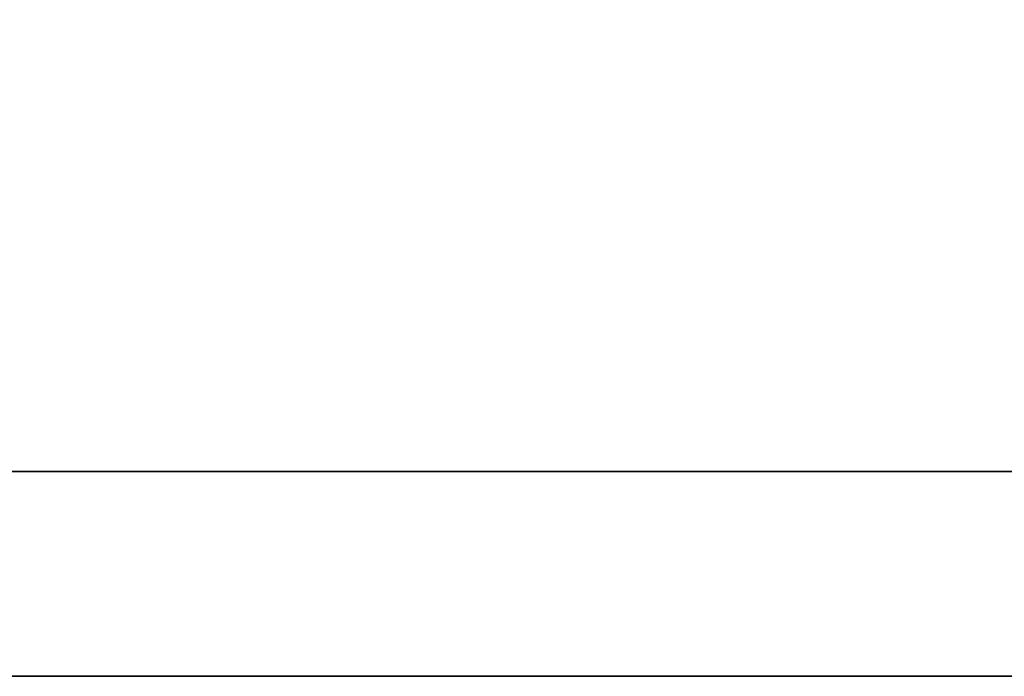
# Model space of a CAD drawing. Extents: x 21 to 593, y 36 to 130.
# Tile 14 of 54: x 151.592 to 152.016, y 79.136 to 79.418. Entities that reach past the tile are written whole.
import ezdxf

# ---------------------------------------------------------------- set-up
doc = ezdxf.new("R2010")
doc.units = 0
doc.header["$LTSCALE"] = 3
doc.header["$MEASUREMENT"] = 0
doc.layers.add('DIM', color=4, linetype='CONTINUOUS')
doc.layers.add('layer 1', color=7, linetype='CONTINUOUS')

# ---------------------------------------------------------------- blocks, each defined once
blk = doc.blocks.new('TBI MOTION logo(完整正式版)')
at = {"layer": 'layer 1', "color": 22, "lineweight": 35}
blk.add_open_spline([(75.90875, -9.47875), (75.90875, -9.47875), (75.90875, -12.28625), (75.90875, -12.28625), (75.90875, -12.28625), (75.90875, -12.28625), (75.90875, -12.47875), (75.90875, -12.47875), (75.90875, -12.47875), (75.90875, -12.47875), (75.71625, -12.47875), (75.71625, -12.47875), (75.71625, -12.47875), (75.71625, -12.47875), (-88.32875, -12.47875), (-88.32875, -12.47875), (-88.32875, -12.47875), (-88.32875, -12.47875), (-88.32875, -13.29375), (-88.32875, -13.29375), (-88.32875, -13.29375), (-88.32875, -13.29375), (82.89125, -13.29375), (82.89125, -13.29375), (82.89125, -13.29375), (82.89125, -13.29375), (75.90875, -9.47875), (75.90875, -9.47875)], degree=3, knots=[0, 0, 0, 0, 0.1428571, 0.1428571, 0.1428571, 0.1428571, 0.2857143, 0.2857143, 0.2857143, 0.2857143, 0.4285714, 0.4285714, 0.4285714, 0.4285714, 0.5714286, 0.5714286, 0.5714286, 0.5714286, 0.7142857, 0.7142857, 0.7142857, 0.7142857, 0.8571429, 0.8571429, 0.8571429, 0.8571429, 1, 1, 1, 1], dxfattribs=at)

msp = doc.modelspace()

# ---------------------------------------------------------------- block references
at = {"layer": 'DIM', "xscale": 0.1080000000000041, "yscale": 0.1080000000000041, "zscale": 0.108}
msp.add_blockref('TBI MOTION logo(完整正式版)', (149.48384, 80.57202), dxfattribs=at)

doc.saveas('drawing.dxf')
